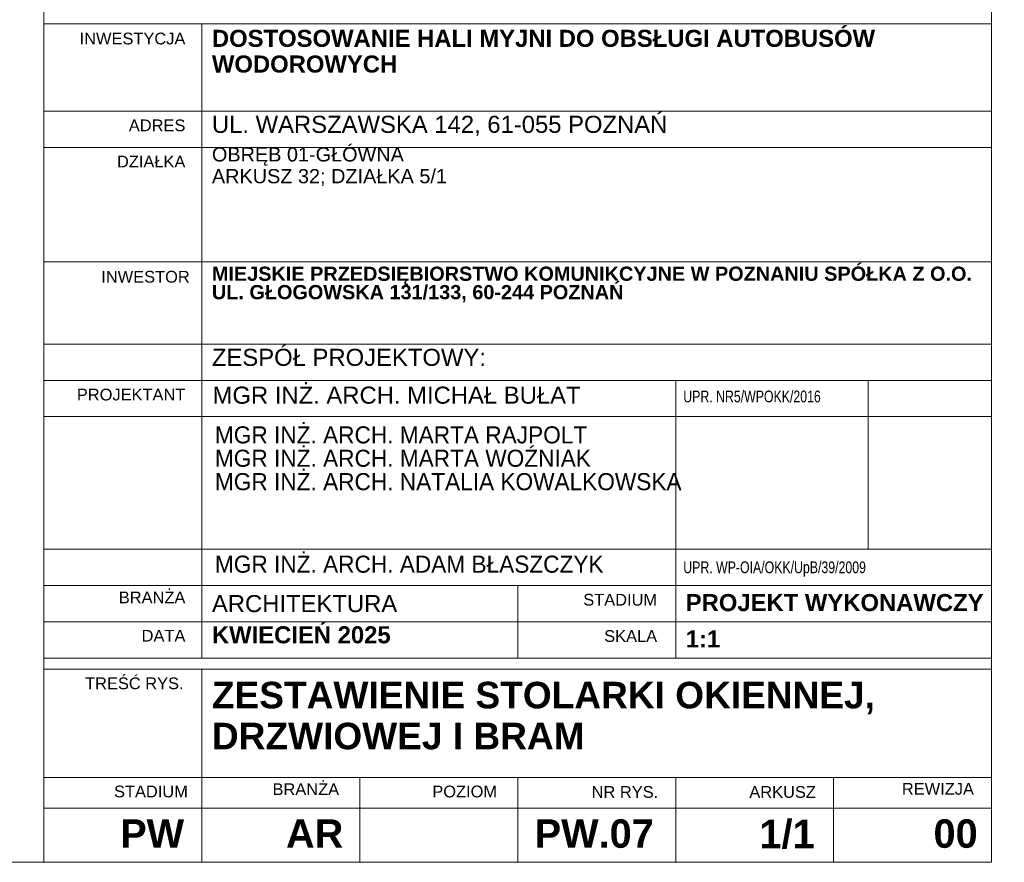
# Paper-space layout 'PW.07 ZESTAWIENIE STOLARKI OKIENNEJ DRZWIOWEJ I BRAM' of a CAD drawing. Header units: centimetres. Extents: x 5 to 415, y 0 to 297.
# Tile 3 of 6: x 311 to 415, y 6 to 95. Entities that reach past the tile are written whole.
import ezdxf

# ---------------------------------------------------------------- set-up
doc = ezdxf.new("R2010")
doc.units = ezdxf.units.CM
doc.header["$MEASUREMENT"] = 0
doc.layers.add('0_Nr_pióra__1', color=7, linetype='Continuous', lineweight=20)
doc.styles.add('STYL_AUTOMATYCZNY_1', font='arial.ttf')
doc.styles.add('STYL_AUTOMATYCZNY_2', font='arial.ttf')
doc.styles.add('STYL_AUTOMATYCZNY_3', font='arial.ttf', dxfattribs={"width": 0.95})
doc.styles.add('STYL_AUTOMATYCZNY_4', font='arial.ttf', dxfattribs={"width": 0.75})
pattern_1 = [(45, (0, 0), (-1.838478, 1.838478), [1.95, -0.65, 0, -0.65]), (45, (0.2298, 2.0683), (-1.838478, 1.838478), [1.95, -0.65, 0, -0.65])]

psp = doc.layouts.new('PW.07 ZESTAWIENIE STOLARKI OKIENNEJ  DRZWIOWEJ I BRAM')

# ---------------------------------------------------------------- hatches: boundary and pattern name
at = {"layer": '0_Nr_pióra__1', "linetype": 'Continuous', "lineweight": 20, "ltscale": 10}
h = psp.add_hatch(dxfattribs=at)
h.set_pattern_fill('Kropki_i_Kreski', style=0, pattern_type=2)
h.set_pattern_definition(pattern_1)
h.paths.add_polyline_path([(396.15, 55.16), (396.16, 55.16), (396.19, 55.16), (396.22, 55.18), (396.22, 55.2), (396.17, 55.23), (396.15, 55.23)])
h = psp.add_hatch(dxfattribs=at)
h.set_pattern_fill('Kropki_i_Kreski', style=0, pattern_type=2)
h.set_pattern_definition(pattern_1)
h.paths.add_polyline_path([(414.96, 55.09), (414.97, 55.08), (415, 55.09), (415.03, 55.11), (415.03, 55.12), (414.98, 55.15), (414.96, 55.15)])

# ---------------------------------------------------------------- linework, layer by layer
at = {"layer": '0_Nr_pióra__1', "color": 7, "linetype": 'Continuous', "lineweight": 20, "ltscale": 10}
for p, q in [((313.68, 6), (313.68, 290.18)), ((413.68, 6), (413.68, 290.18)), ((313.68, 94.46), (413.68, 94.46)), ((330.35, 94.46), (330.35, 27.55)), ((313.68, 85.25), (413.68, 85.25)), ((313.68, 81.42), (413.68, 81.42)), ((313.68, 69.36), (413.68, 69.36)), ((313.68, 60.67), (413.68, 60.67)), ((313.68, 56.84), (413.68, 56.84)), ((380.35, 56.84), (380.35, 27.55)), ((400.66, 56.84), (400.66, 39.04)), ((313.68, 53.02), (413.68, 53.02)), ((313.68, 39.04), (413.68, 39.04)), ((313.68, 35.21), (413.68, 35.21)), ((363.68, 35.21), (363.68, 27.55)), ((313.68, 31.38), (413.68, 31.38)), ((313.68, 27.55), (413.68, 27.55)), ((313.68, 26.38), (413.68, 26.38)), ((330.35, 26.38), (330.35, 6)), ((413.68, 14.96), (313.68, 14.96)), ((347.01, 14.96), (347.01, 6)), ((363.68, 14.96), (363.68, 6)), ((380.35, 14.96), (380.35, 6)), ((397.01, 14.96), (397.01, 6)), ((413.68, 11.71), (313.68, 11.71)), ((413.68, 6), (35, 6))]:
    psp.add_line(p, q, dxfattribs=at)

# ---------------------------------------------------------------- texts
at = {"layer": '0_Nr_pióra__1', "color": 7, "linetype": 'Continuous', "lineweight": 20}
for s, insert, char_height, attachment_point, style in [('\\A1;{\\pqr;\\fArial|b0|i0|c238|p0;\\W1.000000;INWESTYCJA}', (328.61, 93.52), 1.24, 3, 'STYL_AUTOMATYCZNY_1'), ('\\A1;{\\pql;\\fArial|b0|i0|c238|p0;\\W1.000000;UL. WARSZAWSKA 142, 61-055 POZNAŃ}', (331.41, 84.75), 1.8, 1, 'STYL_AUTOMATYCZNY_1'), ('\\A1;{\\pqr;\\fArial|b0|i0|c238|p0;\\W1.000000;ADRES}', (328.61, 84.36), 1.24, 3, 'STYL_AUTOMATYCZNY_1'), ('\\A1;{\\pqr;\\fArial|b0|i0|c238|p0;\\W1.000000;DZIAŁKA}', (328.61, 80.54), 1.24, 3, 'STYL_AUTOMATYCZNY_1'), ('\\A1;{\\pqr;\\fArial|b0|i0|c238|p0;\\W1.000000;INWESTOR}', (329.07, 68.39), 1.24, 3, 'STYL_AUTOMATYCZNY_1'), ('\\A1;{\\pql;\\fArial|b0|i0|c238|p0;\\W1.000000;ZESPÓŁ PROJEKTOWY:}', (331.41, 60.17), 1.8, 1, 'STYL_AUTOMATYCZNY_1'), ('\\A1;{\\pql;\\fArial|b0|i0|c238|p0;\\W1.000000;MGR INŻ. ARCH. \\fArial|b0|i0|c238|p0;\\W1.000000;MICHAŁ\\fArial|b0|i0|c238|p0;\\W1.000000; BUŁAT}', (331.48, 56.18), 1.8, 1, 'STYL_AUTOMATYCZNY_1'), ('\\A1;{\\pqr;\\fArial|b0|i0|c238|p0;\\W1.000000;PROJEKTANT}', (328.61, 55.96), 1.24, 3, 'STYL_AUTOMATYCZNY_1'), ('\\A1;{\\pql;\\fArial|b0|i0|c238|p0;\\W0.750000;UPR. \\fArial|b0|i0|c238|p0;\\W0.750000;NR5/\\fArial|b0|i0|c238|p0;\\W0.750000;WP\\fArial|b0|i0|c238|p0;\\W0.750000;OKK/2016}', (381.15, 55.76), 1.24, 1, 'STYL_AUTOMATYCZNY_4'), ('\\A1;{\\pql;\\fArial|b0|i0|c238|p0;\\W0.950000;MGR INŻ. ARCH. \\fArial|b0|i0|c238|p0;\\W0.950000;ADAM BŁASZCZYK}', (331.73, 38.35), 1.8, 1, 'STYL_AUTOMATYCZNY_3'), ('\\A1;{\\pql;\\fArial|b0|i0|c238|p0;\\W0.750000;UPR. \\fArial|b0|i0|c238|p0;\\W0.750000;WP-OIA/OKK/UpB/39/2009}', (381.15, 37.74), 1.24, 1, 'STYL_AUTOMATYCZNY_4'), ('\\A1;{\\pqr;\\fArial|b0|i0|c238|p0;\\W1.000000;BRANŻA}', (328.61, 34.56), 1.24, 3, 'STYL_AUTOMATYCZNY_1'), ('\\A1;{\\pqr;\\fArial|b0|i0|c238|p0;\\W1.000000;STADIUM}', (378.39, 34.32), 1.24, 3, 'STYL_AUTOMATYCZNY_1'), ('\\A1;{\\pql;\\fArial|b1|i0|c238|p0;\\W1.000000;PROJEKT WYKONAWCZY}', (381.41, 34.3), 1.8, 1, 'STYL_AUTOMATYCZNY_2'), ('\\A1;{\\pql;\\fArial|b0|i0|c238|p0;\\W1.000000;ARCHITEKTURA}', (331.41, 34.19), 1.8, 1, 'STYL_AUTOMATYCZNY_1'), ('\\A1;{\\pql;\\fArial|b1|i0|c238|p0;\\W1.000000;KWIECIEŃ 2025}', (331.41, 30.9), 1.8, 1, 'STYL_AUTOMATYCZNY_2'), ('\\A1;{\\pqr;\\fArial|b0|i0|c238|p0;\\W1.000000;DATA}', (328.61, 30.52), 1.24, 3, 'STYL_AUTOMATYCZNY_1'), ('\\A1;{\\pqr;\\fArial|b0|i0|c238|p0;\\W1.000000;SKALA}', (378.39, 30.49), 1.24, 3, 'STYL_AUTOMATYCZNY_1'), ('\\A1;{\\pql;\\fArial|b1|i0|c238|p0;\\W1.000000;1:1}', (381.41, 30.47), 1.8, 1, 'STYL_AUTOMATYCZNY_2'), ('\\A1;{\\pqr;\\fArial|b0|i0|c238|p0;\\W1.000000;TREŚĆ RYS.}', (328.42, 25.5), 1.24, 3, 'STYL_AUTOMATYCZNY_1'), ('\\A1;{\\pqr;\\fArial|b0|i0|c238|p0;\\W1.000000;BRANŻA}', (344.83, 14.33), 1.24, 3, 'STYL_AUTOMATYCZNY_1'), ('\\A1;{\\pql;\\fArial|b0|i0|c238|p0;\\W1.000000;STADIUM}', (321.08, 14.09), 1.24, 1, 'STYL_AUTOMATYCZNY_1'), ('\\A1;{\\pqr;\\fArial|b0|i0|c238|p0;\\W1.000000;POZIOM}', (361.5, 14.09), 1.24, 3, 'STYL_AUTOMATYCZNY_1'), ('\\A1;{\\pql;\\fArial|b0|i0|c238|p0;\\W1.000000;NR RYS.}', (371.48, 14.04), 1.24, 1, 'STYL_AUTOMATYCZNY_1'), ('\\A1;{\\pql;\\fArial|b0|i0|c238|p0;\\W1.000000;ARKUSZ}', (388.12, 14.04), 1.24, 1, 'STYL_AUTOMATYCZNY_1'), ('\\A1;{\\pql;\\fArial|b0|i0|c238|p0;\\W1.000000;REWIZJA}', (404.22, 14.37), 1.24, 1, 'STYL_AUTOMATYCZNY_1'), ('\\A1;{\\pqr;\\fArial|b1|i0|c238|p0;\\W1.000000;PW}', (328.48, 10.53), 3, 3, 'STYL_AUTOMATYCZNY_2'), ('\\A1;{\\pqr;\\fArial|b1|i0|c238|p0;\\W1.000000;AR}', (345.28, 10.53), 3, 3, 'STYL_AUTOMATYCZNY_2'), ('\\A1;{\\pqr;\\fArial|b1|i0|c238|p0;\\W1.000000;PW.07}', (378.04, 10.53), 3, 3, 'STYL_AUTOMATYCZNY_2'), ('\\A1;{\\pqr;\\fArial|b1|i0|c238|p0;\\W1.000000;1/1}', (395.01, 10.48), 3, 3, 'STYL_AUTOMATYCZNY_2'), ('\\A1;{\\pqr;\\fArial|b1|i0|c238|p0;\\W1.000000;00}', (412.22, 10.53), 3, 3, 'STYL_AUTOMATYCZNY_2')]:
    psp.add_mtext(s, dxfattribs=dict(at, insert=insert, char_height=char_height, attachment_point=attachment_point, style=style))
at = {"layer": '0_Nr_pióra__1', "color": 7, "linetype": 'Continuous', "lineweight": 20, "attachment_point": 1, "style": 'STYL_AUTOMATYCZNY_2'}
for s, insert, char_height, width, line_spacing_factor in [('\\A1;{\\pql;\\fArial|b1|i0|c238|p0;\\W1.000000;DOSTOSOWANIE HALI MYJNI DO OBSŁUGI AUTOBUSÓW WODOROWYCH}', (331.41, 93.82), 1.8, 82.2712, 0.903247), ('\\A1;{\\pql;\\fArial|b1|i0|c238|p0;\\W1.000000;ZESTAWIENIE STOLARKI OKIENNEJ, DRZWIOWEJ I BRAM}', (331.41, 25.04), 2.8, 81.1772, 0.924954)]:
    psp.add_mtext(s, dxfattribs=dict(at, insert=insert, char_height=char_height, width=width, line_spacing_factor=line_spacing_factor))
at = {"layer": '0_Nr_pióra__1', "color": 7, "linetype": 'Continuous', "lineweight": 20, "attachment_point": 1}
for s, insert, char_height, line_spacing_factor, style in [('\\A1;{\\pql;\\fArial|b0|i0|c238|p0;\\W1.000000;OBRĘB 01-GŁÓWNA\\P\\pql;\\fArial|b0|i0|c238|p0;\\W1.000000;ARKUSZ 32; DZIAŁKA 5/1}', (331.41, 81.43), 1.5, 0.919499, 'STYL_AUTOMATYCZNY_1'), ('\\A1;{\\pql;\\fArial|b1|i0|c238|p0;\\W1.000000;MIEJSKIE PRZEDSIĘBIORSTWO KOMUNIKCYJNE W POZNANIU SPÓŁKA Z O.O. \\P\\pql;\\fArial|b1|i0|c238|p0;\\W1.000000;UL. GŁOGOWSKA 131/133, 60-244 POZNAŃ}', (331.41, 68.84), 1.5, 0.776964, 'STYL_AUTOMATYCZNY_2'), ('\\A1;{\\pql;\\fArial|b0|i0|c238|p0;\\W0.950000;MGR INŻ. ARCH. MARTA RAJPOLT\\P\\pql;\\fArial|b0|i0|c238|p0;\\W0.950000;MGR INŻ. ARCH. MARTA WOŹNIAK\\P\\pql;\\fArial|b0|i0|c238|p0;\\W0.950000;MGR INŻ. ARCH. NATALIA KOWALKOWSKA}', (331.73, 51.99), 1.8, 0.822387, 'STYL_AUTOMATYCZNY_3')]:
    psp.add_mtext(s, dxfattribs=dict(at, insert=insert, char_height=char_height, line_spacing_factor=line_spacing_factor, style=style))

doc.saveas('drawing.dxf')
